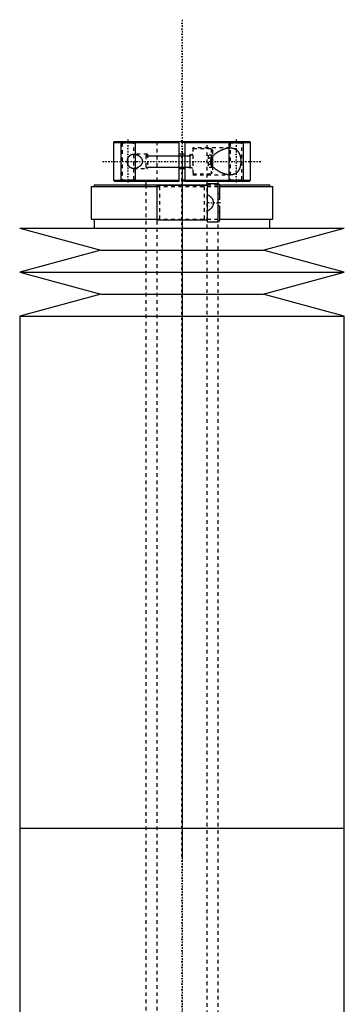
# Model space of a CAD drawing. Extents: x -90 to 90, y -144 to 599.
# Tile 10 of 10: x -45 to 45, y 326 to 599. Entities that reach past the tile are written whole.
import ezdxf

# ---------------------------------------------------------------- set-up
doc = ezdxf.new("R2010")
doc.units = 0
doc.linetypes.add('CENTER', pattern=[1.5, 0.45, -0.5, 0.05, -0.5])
doc.linetypes.add('DASHED', pattern=[2, 1, -1])
for name, color, linetype in [('AM_0', 7, 'CONTINUOUS'), ('AM_10', 7, 'CONTINUOUS'), ('AM_3', 7, 'DASHED'), ('AM_7', 7, 'CENTER')]:
    doc.layers.add(name, color=color, linetype=linetype)

msp = doc.modelspace()

# ---------------------------------------------------------------- linework, layer by layer
at = {"layer": 'AM_0', "color": 7, "linetype": 'CONTINUOUS'}
for p, q in [((-18.7, 565.5), (-19, 565.2)), ((-18.7, 565.5), (18.7, 565.5)), ((-0.75, 554.5), (-0.75, 565.5)), ((0.75, 565.5), (0.75, 554.5)), ((19, 565.2), (18.7, 565.5)), ((-19, 565.2), (-19, 554.8)), ((-19, 565.2), (-0.75, 565.2)), ((0.75, 565.2), (19, 565.2)), ((19, 554.8), (19, 565.2)), ((0.75, 562), (-0.75, 562)), ((8.1, 560.69), (8.1, 559.31)), ((8.5, 561.36), (8.5, 558.64)), ((-0.75, 558), (0.75, 558)), ((-19, 554.8), (-18.7, 554.5)), ((-19, 554.8), (-0.75, 554.8)), ((-18.7, 554.5), (-0.75, 554.5)), ((-10, 554.5), (-10, 553.5)), ((0.75, 554.8), (19, 554.8)), ((0.75, 554.5), (18.7, 554.5)), ((10, 553.5), (10, 554.5)), ((18.7, 554.5), (19, 554.8)), ((-25.15, 553), (-25.15, 544)), ((-25.15, 553), (-7.01, 553)), ((-24.35, 553.5), (-24.35, 553)), ((-24.35, 553.5), (7, 553.5)), ((-7, 553.3), (-7, 543.7)), ((7, 553.3), (-7, 553.3)), ((10, 553.75), (7, 553.75)), ((7, 553.75), (7, 543.25)), ((10, 543.25), (10, 553.75)), ((10.43, 553.5), (24.35, 553.5)), ((10.5, 549.4), (10.5, 553.25)), ((10.5, 553), (25.15, 553)), ((24.35, 553), (24.35, 553.5)), ((25.15, 544), (25.15, 553)), ((10.5, 549.4), (10, 549.4)), ((10.5, 547.6), (10, 547.6)), ((10.5, 543.75), (10.5, 547.6)), ((-25.15, 544), (-7.01, 544)), ((-24.35, 544), (-24.35, 541.5)), ((7, 543.7), (-7, 543.7)), ((10.5, 544), (25.15, 544)), ((24.35, 541.5), (24.35, 544)), ((-45, 541.5), (-22.5, 535.4)), ((-45, 541.5), (45, 541.5)), ((7, 543.25), (10, 543.25)), ((22.5, 535.4), (45, 541.5)), ((-22.5, 535.4), (-45, 529.3)), ((-22.5, 535.4), (22.5, 535.4)), ((45, 529.3), (22.5, 535.4)), ((-45, 529.3), (-22.5, 523.2)), ((-45, 529.3), (45, 529.3)), ((22.5, 523.2), (45, 529.3)), ((-22.5, 523.2), (-45, 517.1)), ((-22.5, 523.2), (22.5, 523.2)), ((45, 517.1), (22.5, 523.2)), ((-45, 517.1), (-45, 375)), ((-45, 517.1), (45, 517.1)), ((45, 375), (45, 517.1)), ((-45, 375), (-45, 232.9)), ((-45, 375), (45, 375)), ((-45, 375), (0, 375)), ((45, 232.9), (45, 375))]:
    msp.add_line(p, q, dxfattribs=at)
for points in [[(13.37, 556.25, 0), (13.32, 556.25, 0), (13.21, 556.25, 0), (13.11, 556.26, 0), (13.05, 556.26, 0), (13, 556.27, 0), (12.89, 556.28, 0), (12.77, 556.29, 0), (12.66, 556.31, 0), (12.55, 556.33, 0), (12.43, 556.35, 0), (12.38, 556.36, 0), (12.32, 556.38, 0), (12.2, 556.4, 0), (12.08, 556.43, 0), (11.96, 556.47, 0), (11.85, 556.5, 0), (11.73, 556.54, 0), (11.67, 556.56, 0), (11.61, 556.58, 0), (11.49, 556.63, 0), (11.37, 556.67, 0), (11.31, 556.69, 0), (11.24, 556.72, 0), (11.12, 556.77, 0), (11, 556.82, 0), (10.94, 556.85, 0), (10.88, 556.88, 0), (10.76, 556.93, 0), (10.65, 556.99, 0), (10.53, 557.05, 0), (10.41, 557.11, 0), (10.29, 557.18, 0), (10.23, 557.21, 0), (10.18, 557.25, 0), (10.06, 557.31, 0), (9.95, 557.38, 0), (9.84, 557.46, 0), (9.73, 557.53, 0), (9.62, 557.61, 0), (9.56, 557.64, 0), (9.51, 557.68, 0), (9.4, 557.76, 0), (9.29, 557.85, 0), (9.19, 557.94, 0), (9.08, 558.03, 0), (8.97, 558.12, 0), (8.92, 558.17, 0), (8.87, 558.22, 0), (8.77, 558.32, 0), (8.67, 558.43, 0), (8.58, 558.54, 0), (8.49, 558.65, 0), (8.41, 558.76, 0), (8.36, 558.82, 0), (8.33, 558.88, 0), (8.25, 559, 0), (8.19, 559.12, 0), (8.13, 559.25, 0), (8.1, 559.32, 0), (8.09, 559.35, 0), (8.08, 559.37, 0), (8.08, 559.38, 0), (8.07, 559.39, 0), (8.06, 559.41, 0), (8.06, 559.43, 0), (8.05, 559.45, 0), (8.04, 559.48, 0), (8.04, 559.5, 0), (8.03, 559.51, 0), (8.03, 559.52, 0), (8.02, 559.54, 0), (8.02, 559.57, 0), (8.02, 559.58, 0), (8.01, 559.59, 0), (8.01, 559.61, 0), (8, 559.63, 0), (8, 559.65, 0), (8, 559.66, 0), (7.99, 559.68, 0), (7.99, 559.7, 0), (7.99, 559.73, 0), (7.98, 559.75, 0), (7.98, 559.77, 0), (7.98, 559.78, 0), (7.98, 559.8, 0), (7.97, 559.82, 0), (7.97, 559.84, 0), (7.97, 559.87, 0), (7.97, 559.89, 0), (7.97, 559.92, 0), (7.97, 559.93, 0), (7.97, 559.94, 0), (7.97, 559.96, 0), (7.96, 559.99, 0), (7.96, 560, 0), (7.96, 560.01, 0), (7.97, 560.04, 0), (7.97, 560.06, 0), (7.97, 560.07, 0), (7.97, 560.08, 0), (7.97, 560.11, 0), (7.97, 560.13, 0), (7.97, 560.16, 0), (7.97, 560.18, 0), (7.98, 560.2, 0), (7.98, 560.22, 0), (7.98, 560.23, 0), (7.98, 560.25, 0), (7.99, 560.27, 0), (7.99, 560.3, 0), (7.99, 560.32, 0), (8, 560.34, 0), (8, 560.35, 0), (8, 560.37, 0), (8.01, 560.39, 0), (8.01, 560.41, 0), (8.02, 560.42, 0), (8.02, 560.43, 0), (8.02, 560.46, 0), (8.03, 560.48, 0), (8.03, 560.49, 0), (8.04, 560.5, 0), (8.04, 560.52, 0), (8.05, 560.55, 0), (8.06, 560.57, 0), (8.06, 560.59, 0), (8.07, 560.61, 0), (8.08, 560.62, 0), (8.08, 560.63, 0), (8.09, 560.65, 0), (8.1, 560.68, 0), (8.13, 560.75, 0), (8.19, 560.88, 0), (8.25, 561, 0), (8.33, 561.12, 0), (8.36, 561.18, 0), (8.41, 561.24, 0), (8.49, 561.35, 0), (8.58, 561.46, 0), (8.67, 561.57, 0), (8.77, 561.68, 0), (8.87, 561.78, 0), (8.92, 561.83, 0), (8.97, 561.88, 0), (9.08, 561.97, 0), (9.19, 562.06, 0), (9.29, 562.15, 0), (9.4, 562.24, 0), (9.51, 562.32, 0), (9.56, 562.36, 0), (9.62, 562.39, 0), (9.73, 562.47, 0), (9.84, 562.54, 0), (9.95, 562.62, 0), (10.06, 562.69, 0), (10.18, 562.75, 0), (10.23, 562.79, 0), (10.29, 562.82, 0), (10.41, 562.89, 0), (10.53, 562.95, 0), (10.65, 563.01, 0), (10.76, 563.07, 0), (10.88, 563.12, 0), (10.94, 563.15, 0), (11, 563.18, 0), (11.12, 563.23, 0), (11.24, 563.28, 0), (11.31, 563.31, 0), (11.37, 563.33, 0), (11.49, 563.37, 0), (11.61, 563.42, 0), (11.67, 563.44, 0), (11.73, 563.46, 0), (11.85, 563.5, 0), (11.96, 563.53, 0), (12.08, 563.57, 0), (12.2, 563.6, 0), (12.32, 563.62, 0), (12.38, 563.64, 0), (12.43, 563.65, 0), (12.55, 563.67, 0), (12.66, 563.69, 0), (12.77, 563.71, 0), (12.89, 563.72, 0), (13, 563.73, 0), (13.05, 563.74, 0), (13.11, 563.74, 0), (13.21, 563.75, 0), (13.32, 563.75, 0), (13.37, 563.75, 0)], [(13.37, 563.75, 0), (13.5, 563.75, 0), (13.76, 563.73, 0), (14.01, 563.69, 0), (14.14, 563.66, 0), (14.27, 563.63, 0), (14.41, 563.58, 0), (14.45, 563.57, 0), (14.49, 563.55, 0), (14.51, 563.54, 0), (14.53, 563.53, 0), (14.57, 563.52, 0), (14.61, 563.5, 0), (14.65, 563.48, 0), (14.69, 563.46, 0), (14.73, 563.44, 0), (14.74, 563.43, 0), (14.76, 563.42, 0), (14.8, 563.4, 0), (14.84, 563.38, 0), (14.88, 563.35, 0), (14.91, 563.33, 0), (14.95, 563.3, 0), (14.97, 563.29, 0), (14.98, 563.28, 0), (15.02, 563.25, 0), (15.06, 563.23, 0), (15.09, 563.2, 0), (15.12, 563.17, 0), (15.16, 563.14, 0), (15.17, 563.13, 0), (15.19, 563.11, 0), (15.22, 563.08, 0), (15.26, 563.05, 0), (15.29, 563.02, 0), (15.32, 562.99, 0), (15.35, 562.96, 0), (15.37, 562.94, 0), (15.38, 562.92, 0), (15.41, 562.89, 0), (15.44, 562.86, 0), (15.46, 562.84, 0), (15.47, 562.82, 0), (15.5, 562.78, 0), (15.53, 562.75, 0), (15.54, 562.73, 0), (15.56, 562.71, 0), (15.58, 562.67, 0), (15.61, 562.63, 0), (15.64, 562.59, 0), (15.66, 562.55, 0), (15.69, 562.51, 0), (15.7, 562.49, 0), (15.71, 562.47, 0), (15.74, 562.43, 0), (15.76, 562.39, 0), (15.79, 562.34, 0), (15.81, 562.3, 0), (15.83, 562.25, 0), (15.84, 562.23, 0), (15.86, 562.21, 0), (15.88, 562.16, 0), (15.9, 562.11, 0), (15.92, 562.06, 0), (15.94, 562.01, 0), (15.96, 561.96, 0), (15.97, 561.94, 0), (15.98, 561.91, 0), (16, 561.86, 0), (16.02, 561.81, 0), (16.04, 561.75, 0), (16.06, 561.7, 0), (16.07, 561.64, 0), (16.08, 561.62, 0), (16.09, 561.59, 0), (16.11, 561.53, 0), (16.12, 561.48, 0), (16.14, 561.42, 0), (16.15, 561.36, 0), (16.17, 561.3, 0), (16.17, 561.27, 0), (16.18, 561.24, 0), (16.19, 561.19, 0), (16.2, 561.13, 0), (16.21, 561.1, 0), (16.21, 561.07, 0), (16.22, 561.01, 0), (16.23, 560.95, 0), (16.24, 560.92, 0), (16.24, 560.89, 0), (16.25, 560.82, 0), (16.26, 560.76, 0), (16.27, 560.7, 0), (16.27, 560.64, 0), (16.28, 560.58, 0), (16.28, 560.55, 0), (16.29, 560.52, 0), (16.29, 560.46, 0), (16.3, 560.4, 0), (16.3, 560.33, 0), (16.3, 560.27, 0), (16.3, 560.21, 0), (16.3, 560.18, 0), (16.31, 560.15, 0), (16.31, 560.09, 0), (16.31, 560.03, 0), (16.31, 560, 0)], [(-15.12, 560, 0), (-15.12, 560.02, 0), (-15.12, 560.05, 0), (-15.12, 560.08, 0), (-15.12, 560.1, 0), (-15.12, 560.12, 0), (-15.12, 560.15, 0), (-15.12, 560.18, 0), (-15.12, 560.22, 0), (-15.11, 560.25, 0), (-15.11, 560.28, 0), (-15.11, 560.3, 0), (-15.11, 560.32, 0), (-15.1, 560.35, 0), (-15.1, 560.38, 0), (-15.09, 560.42, 0), (-15.09, 560.45, 0), (-15.08, 560.48, 0), (-15.08, 560.5, 0), (-15.07, 560.51, 0), (-15.07, 560.55, 0), (-15.06, 560.58, 0), (-15.06, 560.59, 0), (-15.05, 560.61, 0), (-15.04, 560.64, 0), (-15.03, 560.67, 0), (-15.03, 560.69, 0), (-15.03, 560.71, 0), (-15.02, 560.74, 0), (-15.01, 560.77, 0), (-15, 560.8, 0), (-14.99, 560.83, 0), (-14.98, 560.86, 0), (-14.97, 560.87, 0), (-14.96, 560.89, 0), (-14.95, 560.92, 0), (-14.94, 560.95, 0), (-14.93, 560.97, 0), (-14.92, 561, 0), (-14.9, 561.03, 0), (-14.9, 561.04, 0), (-14.89, 561.06, 0), (-14.88, 561.08, 0), (-14.86, 561.11, 0), (-14.85, 561.14, 0), (-14.83, 561.16, 0), (-14.82, 561.19, 0), (-14.81, 561.2, 0), (-14.81, 561.21, 0), (-14.79, 561.23, 0), (-14.78, 561.26, 0), (-14.76, 561.28, 0), (-14.74, 561.3, 0), (-14.73, 561.33, 0), (-14.72, 561.34, 0), (-14.71, 561.35, 0), (-14.7, 561.37, 0), (-14.68, 561.39, 0), (-14.66, 561.41, 0), (-14.65, 561.43, 0), (-14.63, 561.45, 0), (-14.62, 561.46, 0), (-14.61, 561.47, 0), (-14.6, 561.49, 0), (-14.58, 561.51, 0), (-14.57, 561.52, 0), (-14.56, 561.53, 0), (-14.54, 561.54, 0), (-14.52, 561.56, 0), (-14.51, 561.57, 0), (-14.5, 561.58, 0), (-14.49, 561.6, 0), (-14.47, 561.61, 0), (-14.45, 561.63, 0), (-14.43, 561.65, 0), (-14.41, 561.66, 0), (-14.4, 561.67, 0), (-14.39, 561.68, 0), (-14.37, 561.69, 0), (-14.35, 561.71, 0), (-14.33, 561.72, 0), (-14.3, 561.74, 0), (-14.28, 561.75, 0), (-14.27, 561.76, 0), (-14.26, 561.76, 0), (-14.24, 561.77, 0), (-14.22, 561.79, 0), (-14.14, 561.83, 0), (-14.01, 561.89, 0), (-13.87, 561.93, 0), (-13.8, 561.95, 0), (-13.73, 561.97, 0), (-13.58, 561.99, 0), (-13.44, 562, 0), (-13.37, 562, 0)], [(-13.37, 558, 0), (-13.44, 558, 0), (-13.58, 558.01, 0), (-13.73, 558.03, 0), (-13.8, 558.05, 0), (-13.87, 558.07, 0), (-14.01, 558.11, 0), (-14.14, 558.17, 0), (-14.22, 558.21, 0), (-14.24, 558.23, 0), (-14.26, 558.24, 0), (-14.27, 558.24, 0), (-14.28, 558.25, 0), (-14.3, 558.26, 0), (-14.33, 558.28, 0), (-14.35, 558.29, 0), (-14.37, 558.31, 0), (-14.39, 558.32, 0), (-14.4, 558.33, 0), (-14.41, 558.34, 0), (-14.43, 558.35, 0), (-14.45, 558.37, 0), (-14.47, 558.39, 0), (-14.49, 558.4, 0), (-14.5, 558.42, 0), (-14.51, 558.43, 0), (-14.52, 558.44, 0), (-14.54, 558.46, 0), (-14.56, 558.47, 0), (-14.57, 558.48, 0), (-14.58, 558.49, 0), (-14.6, 558.51, 0), (-14.61, 558.53, 0), (-14.62, 558.54, 0), (-14.63, 558.55, 0), (-14.65, 558.57, 0), (-14.66, 558.59, 0), (-14.68, 558.61, 0), (-14.7, 558.63, 0), (-14.71, 558.65, 0), (-14.72, 558.66, 0), (-14.73, 558.67, 0), (-14.74, 558.7, 0), (-14.76, 558.72, 0), (-14.78, 558.74, 0), (-14.79, 558.77, 0), (-14.81, 558.79, 0), (-14.81, 558.8, 0), (-14.82, 558.81, 0), (-14.83, 558.84, 0), (-14.85, 558.86, 0), (-14.86, 558.89, 0), (-14.88, 558.92, 0), (-14.89, 558.94, 0), (-14.9, 558.96, 0), (-14.9, 558.97, 0), (-14.92, 559, 0), (-14.93, 559.03, 0), (-14.94, 559.05, 0), (-14.95, 559.08, 0), (-14.96, 559.11, 0), (-14.97, 559.13, 0), (-14.98, 559.14, 0), (-14.99, 559.17, 0), (-15, 559.2, 0), (-15.01, 559.23, 0), (-15.02, 559.26, 0), (-15.03, 559.29, 0), (-15.03, 559.31, 0), (-15.03, 559.33, 0), (-15.04, 559.36, 0), (-15.05, 559.39, 0), (-15.06, 559.41, 0), (-15.06, 559.42, 0), (-15.07, 559.45, 0), (-15.07, 559.49, 0), (-15.08, 559.5, 0), (-15.08, 559.52, 0), (-15.09, 559.55, 0), (-15.09, 559.58, 0), (-15.1, 559.62, 0), (-15.1, 559.65, 0), (-15.11, 559.68, 0), (-15.11, 559.7, 0), (-15.11, 559.72, 0), (-15.11, 559.75, 0), (-15.12, 559.78, 0), (-15.12, 559.82, 0), (-15.12, 559.85, 0), (-15.12, 559.88, 0), (-15.12, 559.9, 0), (-15.12, 559.92, 0), (-15.12, 559.95, 0), (-15.12, 559.98, 0), (-15.12, 560, 0)], [(-13.37, 562, 0), (-13.34, 562, 0), (-13.29, 562, 0), (-13.24, 562, 0), (-13.21, 561.99, 0), (-13.19, 561.99, 0), (-13.13, 561.99, 0), (-13.08, 561.98, 0), (-13.03, 561.97, 0), (-12.97, 561.96, 0), (-12.92, 561.95, 0), (-12.89, 561.95, 0), (-12.86, 561.94, 0), (-12.8, 561.93, 0), (-12.75, 561.91, 0), (-12.69, 561.9, 0), (-12.64, 561.88, 0), (-12.58, 561.86, 0), (-12.55, 561.85, 0), (-12.53, 561.84, 0), (-12.47, 561.82, 0), (-12.41, 561.79, 0), (-12.39, 561.78, 0), (-12.36, 561.77, 0), (-12.3, 561.74, 0), (-12.25, 561.72, 0), (-12.22, 561.7, 0), (-12.19, 561.69, 0), (-12.14, 561.66, 0), (-12.09, 561.63, 0), (-12.03, 561.6, 0), (-11.98, 561.56, 0), (-11.93, 561.53, 0), (-11.9, 561.51, 0), (-11.88, 561.49, 0), (-11.83, 561.46, 0), (-11.78, 561.42, 0), (-11.73, 561.38, 0), (-11.68, 561.34, 0), (-11.63, 561.3, 0), (-11.61, 561.28, 0), (-11.59, 561.26, 0), (-11.54, 561.21, 0), (-11.5, 561.16, 0), (-11.45, 561.11, 0), (-11.41, 561.06, 0), (-11.37, 561.01, 0), (-11.34, 560.98, 0), (-11.32, 560.96, 0), (-11.28, 560.9, 0), (-11.25, 560.84, 0), (-11.21, 560.78, 0), (-11.17, 560.72, 0), (-11.14, 560.66, 0), (-11.13, 560.62, 0), (-11.11, 560.59, 0), (-11.09, 560.52, 0), (-11.06, 560.46, 0), (-11.04, 560.39, 0), (-11.02, 560.32, 0), (-11.01, 560.25, 0), (-11, 560.21, 0), (-11, 560.18, 0), (-10.99, 560.11, 0), (-10.99, 560.04, 0), (-10.99, 560, 0), (-10.99, 559.96, 0), (-10.99, 559.89, 0), (-11, 559.82, 0), (-11, 559.79, 0), (-11.01, 559.75, 0), (-11.02, 559.68, 0), (-11.04, 559.61, 0), (-11.06, 559.54, 0), (-11.09, 559.48, 0), (-11.11, 559.41, 0), (-11.13, 559.38, 0), (-11.14, 559.34, 0), (-11.17, 559.28, 0), (-11.21, 559.22, 0), (-11.25, 559.16, 0), (-11.28, 559.1, 0), (-11.32, 559.04, 0), (-11.34, 559.02, 0), (-11.37, 558.99, 0), (-11.41, 558.94, 0), (-11.45, 558.89, 0), (-11.5, 558.84, 0), (-11.54, 558.79, 0), (-11.59, 558.74, 0), (-11.61, 558.72, 0), (-11.63, 558.7, 0), (-11.68, 558.66, 0), (-11.73, 558.62, 0), (-11.78, 558.58, 0), (-11.83, 558.54, 0), (-11.88, 558.51, 0), (-11.9, 558.49, 0), (-11.93, 558.47, 0), (-11.98, 558.44, 0), (-12.03, 558.4, 0), (-12.09, 558.37, 0), (-12.14, 558.34, 0), (-12.19, 558.31, 0), (-12.22, 558.3, 0), (-12.25, 558.28, 0), (-12.3, 558.26, 0), (-12.36, 558.23, 0), (-12.39, 558.22, 0), (-12.41, 558.21, 0), (-12.47, 558.18, 0), (-12.53, 558.16, 0), (-12.55, 558.15, 0), (-12.58, 558.14, 0), (-12.64, 558.12, 0), (-12.69, 558.1, 0), (-12.75, 558.09, 0), (-12.8, 558.07, 0), (-12.86, 558.06, 0), (-12.89, 558.05, 0), (-12.92, 558.05, 0), (-12.97, 558.04, 0), (-13.03, 558.03, 0), (-13.08, 558.02, 0), (-13.13, 558.01, 0), (-13.19, 558.01, 0), (-13.21, 558.01, 0), (-13.24, 558, 0), (-13.29, 558, 0), (-13.34, 558, 0), (-13.37, 558, 0)], [(16.31, 560, 0), (16.31, 559.97, 0), (16.31, 559.91, 0), (16.31, 559.85, 0), (16.3, 559.82, 0), (16.3, 559.79, 0), (16.3, 559.73, 0), (16.3, 559.67, 0), (16.3, 559.6, 0), (16.29, 559.54, 0), (16.29, 559.48, 0), (16.28, 559.45, 0), (16.28, 559.42, 0), (16.27, 559.36, 0), (16.27, 559.3, 0), (16.26, 559.24, 0), (16.25, 559.18, 0), (16.24, 559.11, 0), (16.24, 559.08, 0), (16.23, 559.05, 0), (16.22, 558.99, 0), (16.21, 558.93, 0), (16.21, 558.9, 0), (16.2, 558.87, 0), (16.19, 558.81, 0), (16.18, 558.76, 0), (16.17, 558.73, 0), (16.17, 558.7, 0), (16.15, 558.64, 0), (16.14, 558.58, 0), (16.12, 558.52, 0), (16.11, 558.47, 0), (16.09, 558.41, 0), (16.08, 558.38, 0), (16.07, 558.36, 0), (16.06, 558.3, 0), (16.04, 558.25, 0), (16.02, 558.19, 0), (16, 558.14, 0), (15.98, 558.09, 0), (15.97, 558.06, 0), (15.96, 558.04, 0), (15.94, 557.99, 0), (15.92, 557.94, 0), (15.9, 557.89, 0), (15.88, 557.84, 0), (15.86, 557.79, 0), (15.84, 557.77, 0), (15.83, 557.75, 0), (15.81, 557.7, 0), (15.79, 557.66, 0), (15.76, 557.61, 0), (15.74, 557.57, 0), (15.71, 557.53, 0), (15.7, 557.51, 0), (15.69, 557.49, 0), (15.66, 557.45, 0), (15.64, 557.41, 0), (15.61, 557.37, 0), (15.58, 557.33, 0), (15.56, 557.29, 0), (15.54, 557.27, 0), (15.53, 557.25, 0), (15.5, 557.22, 0), (15.47, 557.18, 0), (15.46, 557.16, 0), (15.44, 557.14, 0), (15.41, 557.11, 0), (15.38, 557.08, 0), (15.37, 557.06, 0), (15.35, 557.04, 0), (15.32, 557.01, 0), (15.29, 556.98, 0), (15.26, 556.95, 0), (15.22, 556.92, 0), (15.19, 556.89, 0), (15.17, 556.87, 0), (15.16, 556.86, 0), (15.12, 556.83, 0), (15.09, 556.8, 0), (15.06, 556.77, 0), (15.02, 556.75, 0), (14.98, 556.72, 0), (14.97, 556.71, 0), (14.95, 556.7, 0), (14.91, 556.67, 0), (14.88, 556.65, 0), (14.84, 556.62, 0), (14.8, 556.6, 0), (14.76, 556.58, 0), (14.74, 556.57, 0), (14.73, 556.56, 0), (14.69, 556.54, 0), (14.65, 556.52, 0), (14.61, 556.5, 0), (14.57, 556.48, 0), (14.53, 556.47, 0), (14.51, 556.46, 0), (14.49, 556.45, 0), (14.45, 556.43, 0), (14.41, 556.42, 0), (14.27, 556.37, 0), (14.14, 556.34, 0), (14.01, 556.31, 0), (13.76, 556.27, 0), (13.5, 556.25, 0), (13.37, 556.25, 0)]]:
    msp.add_polyline3d(points, dxfattribs=at)
for centre, start, end in [((10, 553.25), 0, 90), ((10, 543.75), 270, 0)]:
    msp.add_arc(centre, 0.5, start, end, dxfattribs=at)
at = {"layer": 'AM_10', "color": 7, "linetype": 'CONTINUOUS'}
for p, q in [((-17, 565.5), (-17, 554.5)), ((-13, 565.5), (-13, 554.5)), ((13, 565.5), (13, 554.5)), ((17, 565.5), (17, 554.5)), ((-10, 561.57), (2.26, 561.57)), ((2.26, 558), (2.26, 562)), ((3, 562), (2.26, 561.57)), ((-10, 558.43), (2.26, 558.43)), ((3, 558), (2.26, 558.43))]:
    msp.add_line(p, q, dxfattribs=at)
at = {"layer": 'AM_3', "color": 6, "linetype": 'DASHED'}
for p, q in [((-17, 565.5), (-16.62, 565.12)), ((-13.38, 565.12), (-13, 565.5)), ((-7, 565.5), (-7, -110.5)), ((7, -110.5), (7, 565.5)), ((13, 565.5), (13.38, 565.12)), ((16.62, 565.12), (17, 565.5)), ((-16.62, 565.12), (-16.62, 554.88)), ((-16.62, 565.12), (-13.38, 565.12)), ((-13.38, 554.88), (-13.38, 565.12)), ((0.75, 565.2), (-0.75, 565.2)), ((13.37, 563.75), (3, 563.75)), ((3, 563.75), (3, 556.25)), ((8.1, 563.5), (3, 563.5)), ((8.5, 563.1), (8.1, 563.5)), ((8.1, 563.5), (8.1, 560.69)), ((8.5, 563.1), (8.5, 561.36)), ((13.38, 565.12), (13.38, 554.88)), ((13.38, 565.12), (16.62, 565.12)), ((16.62, 554.88), (16.62, 565.12)), ((-9.57, 562), (-13.37, 562)), ((-9.57, 562), (-10, 561.57)), ((-10, 561.57), (-10, 558.43)), ((-9.57, 562), (-9.57, 558)), ((7.25, 561.73), (7.25, 558.27)), ((8.5, 561.73), (7.25, 561.73)), ((8.5, 560.87), (7.25, 560.87)), ((-13.37, 558), (-9.57, 558)), ((-10, 558.43), (-9.57, 558)), ((8.5, 559.13), (7.25, 559.13)), ((8.5, 558.27), (7.25, 558.27)), ((8.1, 559.31), (8.1, 556.5)), ((8.5, 558.64), (8.5, 556.9)), ((-16.62, 554.88), (-17, 554.5)), ((-16.62, 554.88), (-13.38, 554.88)), ((-13, 554.5), (-13.38, 554.88)), ((0.75, 554.8), (-0.75, 554.8)), ((0.75, 554.5), (-0.75, 554.5)), ((3, 556.5), (8.1, 556.5)), ((3, 556.25), (13.37, 556.25)), ((8.1, 556.5), (8.5, 556.9)), ((13.38, 554.88), (13, 554.5)), ((13.38, 554.88), (16.62, 554.88)), ((17, 554.5), (16.62, 554.88)), ((-10, 553.5), (-10, -70.5)), ((-7.01, 553), (10.5, 553)), ((-6.1, 544), (-6.1, 553)), ((6.1, 553), (6.1, 544)), ((7, 553.5), (10.43, 553.5)), ((10, -70.5), (10, 553.5)), ((10.5, 551), (10, 551)), ((-7.01, 544), (10.5, 544)), ((10.5, 546), (10, 546))]:
    msp.add_line(p, q, dxfattribs=at)
msp.add_polyline3d([(7, 550.85, 0), (7.15, 550.76, 0), (7.31, 550.66, 0), (7.36, 550.62, 0), (7.41, 550.59, 0), (7.43, 550.57, 0), (7.45, 550.56, 0), (7.5, 550.52, 0), (7.54, 550.49, 0), (7.59, 550.46, 0), (7.63, 550.42, 0), (7.68, 550.38, 0), (7.7, 550.37, 0), (7.72, 550.35, 0), (7.76, 550.31, 0), (7.8, 550.27, 0), (7.82, 550.26, 0), (7.84, 550.24, 0), (7.88, 550.2, 0), (7.92, 550.16, 0), (7.94, 550.14, 0), (7.96, 550.12, 0), (8, 550.08, 0), (8.04, 550.04, 0), (8.07, 550, 0), (8.11, 549.96, 0), (8.14, 549.92, 0), (8.16, 549.9, 0), (8.18, 549.88, 0), (8.21, 549.83, 0), (8.24, 549.79, 0), (8.27, 549.75, 0), (8.3, 549.7, 0), (8.33, 549.66, 0), (8.35, 549.63, 0), (8.36, 549.61, 0), (8.39, 549.56, 0), (8.42, 549.51, 0), (8.45, 549.46, 0), (8.47, 549.41, 0), (8.5, 549.36, 0), (8.51, 549.33, 0), (8.52, 549.3, 0), (8.54, 549.25, 0), (8.57, 549.2, 0), (8.58, 549.14, 0), (8.6, 549.09, 0), (8.62, 549.03, 0), (8.63, 549, 0), (8.63, 548.98, 0), (8.65, 548.92, 0), (8.66, 548.86, 0), (8.67, 548.81, 0), (8.68, 548.75, 0), (8.68, 548.69, 0), (8.69, 548.67, 0), (8.69, 548.64, 0), (8.69, 548.58, 0), (8.69, 548.53, 0), (8.69, 548.5, 0), (8.69, 548.47, 0), (8.69, 548.42, 0), (8.69, 548.36, 0), (8.69, 548.33, 0), (8.68, 548.31, 0), (8.68, 548.25, 0), (8.67, 548.19, 0), (8.66, 548.14, 0), (8.65, 548.08, 0), (8.63, 548.02, 0), (8.63, 548, 0), (8.62, 547.97, 0), (8.6, 547.91, 0), (8.58, 547.86, 0), (8.57, 547.8, 0), (8.54, 547.75, 0), (8.52, 547.7, 0), (8.51, 547.67, 0), (8.5, 547.64, 0), (8.47, 547.59, 0), (8.45, 547.54, 0), (8.42, 547.49, 0), (8.39, 547.44, 0), (8.36, 547.39, 0), (8.35, 547.37, 0), (8.33, 547.34, 0), (8.3, 547.3, 0), (8.27, 547.25, 0), (8.24, 547.21, 0), (8.21, 547.17, 0), (8.18, 547.12, 0), (8.16, 547.1, 0), (8.14, 547.08, 0), (8.11, 547.04, 0), (8.07, 547, 0), (8.04, 546.96, 0), (8, 546.92, 0), (7.96, 546.88, 0), (7.94, 546.86, 0), (7.92, 546.84, 0), (7.88, 546.8, 0), (7.84, 546.76, 0), (7.82, 546.74, 0), (7.8, 546.73, 0), (7.76, 546.69, 0), (7.72, 546.65, 0), (7.7, 546.63, 0), (7.68, 546.62, 0), (7.63, 546.58, 0), (7.59, 546.54, 0), (7.54, 546.51, 0), (7.5, 546.48, 0), (7.45, 546.44, 0), (7.43, 546.43, 0), (7.41, 546.41, 0), (7.36, 546.38, 0), (7.31, 546.34, 0), (7.15, 546.24, 0), (7, 546.15, 0)], dxfattribs=at)
at = {"layer": 'AM_7', "color": 4, "linetype": 'CENTER'}
for p, q in [((0, 599.3), (0, -144.3)), ((-15, 566.05), (-15, 553.95)), ((15, 566.05), (15, 553.95)), ((-22, 560), (22, 560)), ((0, 562.42), (0, 366.07)), ((10.67, 548.5), (6.82, 548.5)), ((0, 383.93), (0, 187.57))]:
    msp.add_line(p, q, dxfattribs=at)

doc.saveas('drawing.dxf')
